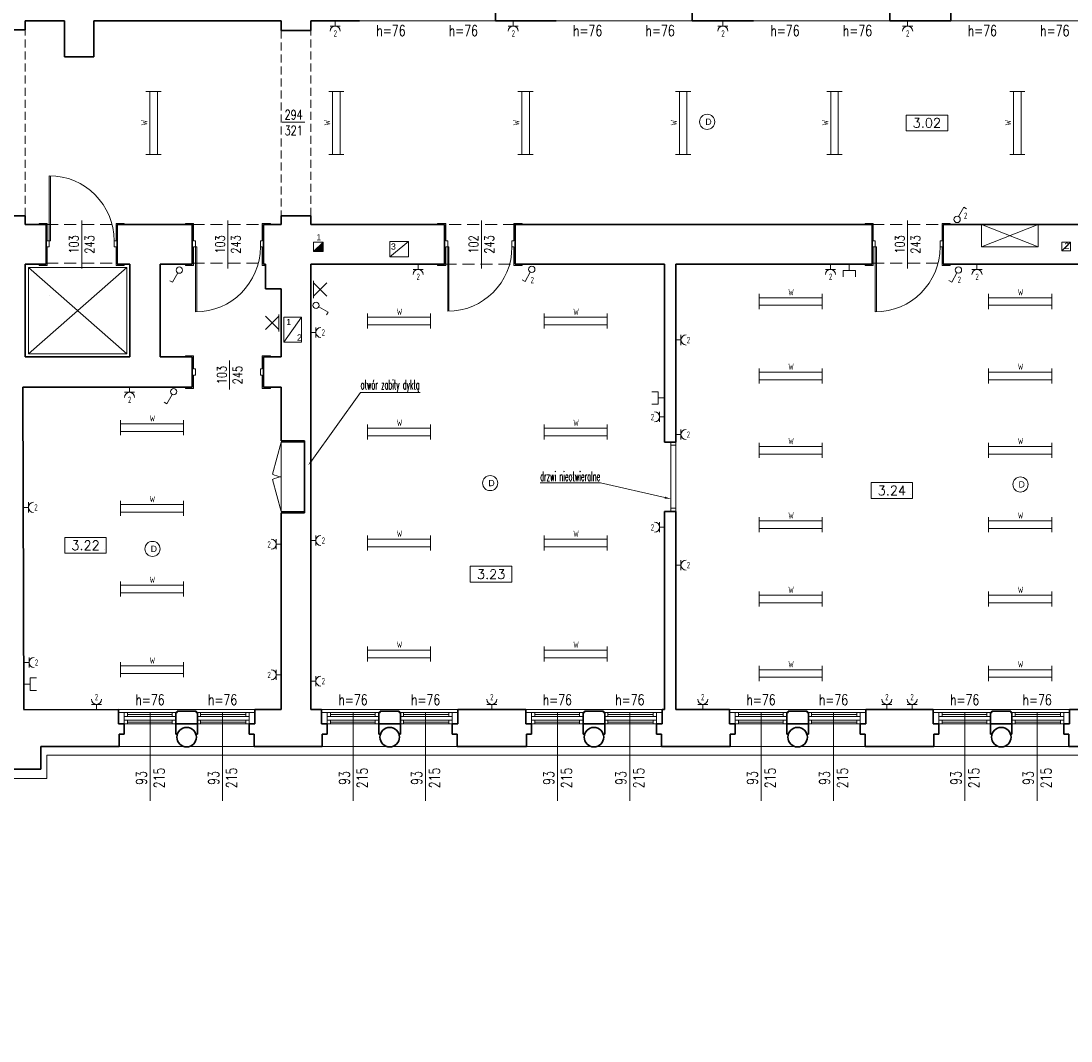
# Model space of a CAD drawing. Header units: millimetres. Extents: x 7052 to 69970, y -1719 to 15326.
# Tile 107 of 160: x 54237 to 55902, y -275 to 1343. Entities that reach past the tile are written whole.
import ezdxf
from ezdxf import colors
from ezdxf.entities.mleader import LeaderData, LeaderLine
from ezdxf.math import Vec2, Vec3

# ---------------------------------------------------------------- set-up
doc = ezdxf.new("R2010")
doc.units = ezdxf.units.MM
doc.linetypes.add('HIDDEN', pattern=[9.525, 6.35, -3.175])
for name, color, linetype, lineweight in [('m_cienka', 7, 'Continuous', 5), ('m_elektryka', 10, 'Continuous', 5), ('m_stolarka', 7, 'Continuous', 9), ('m_tekst', 7, 'Continuous', 13), ('m_wentylacja', 7, 'Continuous', 5), ('m_widok', 7, 'Continuous', 9), ('m_ściany', 7, 'Continuous', 30)]:
    doc.layers.add(name, color=color, linetype=linetype, lineweight=lineweight)
doc.styles.add('DIM', font='dim', dxfattribs={"width": 0.75})
doc.styles.add('ROMANS', font='Romans.shx', dxfattribs={"height": 0.2})
doc.styles.get("Standard").update_dxf_attribs({"font": 'arial.ttf'})
doc.styles.add('styl1', font='simplex.shx', dxfattribs={"width": 0.75})
doc.styles.add('WYM', font='simplex.shx', dxfattribs={"width": 0.5})

# ---------------------------------------------------------------- blocks, each defined once
blk = doc.blocks.new('świetlówka 2')
at = {"layer": 'm_elektryka', "color": 0, "ltscale": 0.4}
for p, q in [((-100, -6), (-100, 0)), ((0, -6), (0, 0)), ((-100, -6), (0, -6)), ((-100, -12), (-100, -6)), ((-100, -18), (-100, -12)), ((0, -12), (0, -6)), ((0, -18), (0, -12)), ((-100, -18), (0, -18)), ((-100, -24), (-100, -18)), ((0, -24), (0, -18))]:
    blk.add_line(p, q, dxfattribs=at)
blk = doc.blocks.new('oprawa ścienna')
at = {"layer": 'm_elektryka', "color": 0}
for p, q in [((10.6, 10.6), (-10.6, -10.6)), ((-10.6, 10.6), (10.6, -10.6))]:
    blk.add_line(p, q, dxfattribs=at)
at = {"layer": 'm_elektryka', "color": 0, "ltscale": 0.4}
blk.add_line((10.6, 13.6), (10.6, -13.6), dxfattribs=at)
blk = doc.blocks.new('właczn ik pojedynczy')
at = {"layer": 'm_elektryka', "color": 0}
for p in [(-12.4, 12.7), (0, 0)]:
    blk.add_line(p, (-14.8, 8.3), dxfattribs=at)
blk.add_circle((4.4, -2.4), 5, dxfattribs=at)
blk = doc.blocks.new('gniazdo z u')
at = {"layer": 'm_elektryka', "color": 0}
for p, q in [((-20, -10), (0, -10)), ((-10, -20), (-10, -10))]:
    blk.add_line(p, q, dxfattribs=at)
blk.add_arc((-10, 0), 10, 180, 0, dxfattribs=at)
blk = doc.blocks.new('g telekomunikacyjne')
at = {"layer": 'm_elektryka', "color": 0, "ltscale": 0.4}
for p, q in [((-10, 10), (-10, 0)), ((10, 0), (-10, 0)), ((10, 10), (10, 0))]:
    blk.add_line(p, q, dxfattribs=at)
at = {"layer": 'm_elektryka', "color": 0}
blk.add_line((0, -10), (0, 0), dxfattribs=at)

msp = doc.modelspace()

# ---------------------------------------------------------------- hatches: boundary and pattern name
at = {"layer": 'm_wentylacja', "ltscale": 2}
msp.add_hatch(color=0, dxfattribs=at).paths.add_polyline_path([(54715.8, 977.2), (54715.8, 992.2), (54700.8, 977.2)])

# ---------------------------------------------------------------- linework, layer by layer
at = {"layer": 'm_cienka', "color": 0, "linetype": 'HIDDEN', "ltscale": 2}
for p, q in [((54243.4, 1033.8), (54243.4, 1328.8)), ((54649.4, 1327.8), (54649.4, 1033.8)), ((54696.4, 1033.8), (54696.4, 1327.8))]:
    msp.add_line(p, q, dxfattribs=at)
at = {"layer": 'm_cienka', "color": 0}
for p, q in [((55640.4, 1193.6), (55640.4, 1168.6)), ((55706.4, 1193.6), (55640.4, 1193.6)), ((55706.4, 1168.6), (55706.4, 1193.6)), ((55640.4, 1168.6), (55706.4, 1168.6)), ((54248.4, 951.8), (54404.4, 951.8)), ((54248.4, 951.8), (54248.4, 814.8)), ((54248.4, 814.8), (54404.4, 951.8)), ((54248.4, 951.8), (54404.4, 814.8)), ((54404.4, 951.8), (54404.4, 814.8)), ((54248.4, 814.8), (54404.4, 814.8)), ((54635.6, 623.8), (54649.4, 674.8)), ((54649.4, 674.8), (54686.4, 674.8)), ((54649.4, 674.8), (54649.4, 564.8)), ((54686.4, 674.8), (54686.4, 564.8)), ((54635.6, 615.7), (54649.4, 564.8)), ((55584.8, 610.6), (55584.8, 585.6)), ((55650.8, 610.6), (55584.8, 610.6)), ((55650.8, 585.6), (55650.8, 610.6)), ((55584.8, 585.6), (55650.8, 585.6)), ((54649.4, 564.8), (54686.4, 564.8)), ((54306, 523.6), (54306, 498.6)), ((54372, 523.6), (54306, 523.6)), ((54372, 498.6), (54372, 523.6)), ((54306, 498.6), (54372, 498.6)), ((54949.3, 477.8), (54949.3, 452.8)), ((55015.3, 477.8), (54949.3, 477.8)), ((55015.3, 452.8), (55015.3, 477.8)), ((54949.3, 452.8), (55015.3, 452.8))]:
    msp.add_line(p, q, dxfattribs=at)
at = {"layer": 'm_cienka', "color": 0, "ltscale": 2}
for p, q in [((54687.1, 1182.2), (54651, 1182.2)), ((54332.9, 1026.4), (54332.9, 950.3)), ((54564.9, 1026.4), (54564.9, 950.3)), ((54966.9, 1026.4), (54966.9, 950.3)), ((55642.9, 1026.4), (55642.9, 950.3)), ((54567.6, 804.1), (54567.6, 758))]:
    msp.add_line(p, q, dxfattribs=at)
at = {"layer": 'm_cienka', "color": 0, "linetype": 'HIDDEN', "ltscale": 3}
for p, q in [((54276.4, 1019.8), (54389.4, 1019.8)), ((54508.4, 1019.8), (54621.4, 1019.8)), ((55020.4, 1019.8), (54908.4, 1019.8)), ((55586.4, 1019.8), (55699.4, 1019.8)), ((54276.4, 958.8), (54389.4, 958.8)), ((54508.4, 958.8), (54621.4, 958.8)), ((54908.4, 956.8), (55020.4, 956.8)), ((55586.4, 958.8), (55699.4, 958.8))]:
    msp.add_line(p, q, dxfattribs=at)
at = {"layer": 'm_cienka', "color": 0, "ltscale": 3}
for p, q in [((54441.4, 245.8), (54441.4, 105.8)), ((54556.4, 245.8), (54556.4, 105.8)), ((54763.4, 245.8), (54763.4, 105.8)), ((54878.4, 245.8), (54878.4, 105.8)), ((55087.4, 245.8), (55087.4, 105.8)), ((55202.4, 245.8), (55202.4, 105.8)), ((55410.4, 245.8), (55410.4, 105.8)), ((55525.4, 245.8), (55525.4, 105.8)), ((55733.4, 245.8), (55733.4, 105.8)), ((55848.4, 245.8), (55848.4, 105.8))]:
    msp.add_line(p, q, dxfattribs=at)
at = {"layer": 'm_cienka', "color": 0, "ltscale": 2}
msp.add_lwpolyline([(53780.4, 141.4), (54277.4, 141.4), (54277.4, 178.4), (55971.4, 178.4), (55971.4, -275.1), (57099.4, -275.1), (57099.4, 916.9), (57206.4, 916.9), (57206.4, 1440.9), (57099.4, 1440.9), (57099.4, 2637.9), (55972.4, 2637.9), (55972.4, 1424.3), (54718.4, 1424.3), (54718.4, 2417.9), (53411.3, 2417.9)], dxfattribs=at)
for centre, start, end in [((54652.7, 656), 242.051, 264.8838), ((54652.7, 583.5), 95.1162, 117.949)]:
    msp.add_arc(centre, 36.4, start, end, dxfattribs=at)
at = {"layer": 'm_elektryka', "color": 0, "ltscale": 3}
for p, q in [((55759.9, 984.8), (55759.9, 1019.8)), ((55759.9, 1019.8), (55849.9, 984.8)), ((55759.9, 984.8), (55849.9, 1019.8)), ((55849.9, 1019.8), (55849.9, 984.8)), ((55849.9, 984.8), (55759.9, 984.8))]:
    msp.add_line(p, q, dxfattribs=at)
at = {"layer": 'm_elektryka', "color": 0}
for centre in [(55324.9, 1182.8), (54980.8, 609.8), (55821.8, 607.6), (54445.2, 505.4)]:
    msp.add_circle(centre, 12, dxfattribs=at)
at = {"layer": 'm_stolarka', "color": 0, "ltscale": 2}
for p, q in [((54281.4, 994.3), (54281.4, 1097.3)), ((54283.4, 994.3), (54283.4, 1097.3)), ((54278.4, 1021.8), (54265.4, 1021.8)), ((54265.4, 1021.8), (54265.4, 1019.8)), ((54278.4, 1021.8), (54278.4, 1019.8)), ((54278.4, 1021.8), (54278.4, 994.3)), ((54387.4, 1021.8), (54400.4, 1021.8)), ((54387.4, 1021.8), (54387.4, 1019.8)), ((54387.4, 1021.8), (54387.4, 994.3)), ((54400.4, 1021.8), (54400.4, 1019.8)), ((54510.4, 1021.8), (54497.4, 1021.8)), ((54497.4, 1021.8), (54497.4, 1019.8)), ((54510.4, 1021.8), (54510.4, 1019.8)), ((54510.4, 1021.8), (54510.4, 994.3)), ((54619.4, 1021.8), (54632.4, 1021.8)), ((54619.4, 1021.8), (54619.4, 1019.8)), ((54619.4, 1021.8), (54619.4, 994.3)), ((54632.4, 1021.8), (54632.4, 1019.8)), ((54910.4, 1021.8), (54897.4, 1021.8)), ((54897.4, 1021.8), (54897.4, 1019.8)), ((54910.4, 1021.8), (54910.4, 1019.8)), ((54910.4, 1021.8), (54910.4, 994.3)), ((55018.4, 1021.8), (55031.4, 1021.8)), ((55018.4, 1021.8), (55018.4, 1019.8)), ((55018.4, 1021.8), (55018.4, 994.3)), ((55031.4, 1021.8), (55031.4, 1019.8)), ((55588.4, 1021.8), (55575.4, 1021.8)), ((55575.4, 1021.8), (55575.4, 1019.8)), ((55588.4, 1021.8), (55588.4, 1019.8)), ((55588.4, 1021.8), (55588.4, 994.3)), ((55697.4, 1021.8), (55710.4, 1021.8)), ((55697.4, 1021.8), (55697.4, 1019.8)), ((55697.4, 1021.8), (55697.4, 994.3)), ((55710.4, 1021.8), (55710.4, 1019.8)), ((54278.4, 994.3), (54281.4, 994.3)), ((54281.4, 984.3), (54278.4, 984.3)), ((54278.4, 984.3), (54278.4, 954.8)), ((54281.4, 994.3), (54281.4, 984.3)), ((54283.4, 994.3), (54281.4, 994.3)), ((54387.4, 994.3), (54384.4, 994.3)), ((54384.4, 994.3), (54384.4, 984.3)), ((54384.4, 984.3), (54387.4, 984.3)), ((54384.4, 984.3), (54384.4, 984.3)), ((54387.4, 984.3), (54387.4, 954.8)), ((54510.4, 994.3), (54513.4, 994.3)), ((54513.4, 984.3), (54510.4, 984.3)), ((54510.4, 984.3), (54510.4, 954.8)), ((54513.4, 994.3), (54513.4, 984.3)), ((54513.4, 984.3), (54513.4, 881.3)), ((54515.4, 984.3), (54513.4, 984.3)), ((54515.4, 984.3), (54515.4, 881.3)), ((54619.4, 994.3), (54616.4, 994.3)), ((54616.4, 994.3), (54616.4, 984.3)), ((54616.4, 984.3), (54619.4, 984.3)), ((54616.4, 984.3), (54616.4, 984.3)), ((54619.4, 984.3), (54619.4, 954.8)), ((54910.4, 994.3), (54913.4, 994.3)), ((54913.4, 984.3), (54910.4, 984.3)), ((54910.4, 984.3), (54910.4, 954.8)), ((54913.4, 994.3), (54913.4, 984.3)), ((54915.4, 984.3), (54913.4, 984.3)), ((55018.4, 994.3), (55015.4, 994.3)), ((55015.4, 994.3), (55015.4, 984.3)), ((55015.4, 984.3), (55018.4, 984.3)), ((55015.4, 984.3), (55015.4, 984.3)), ((55018.4, 984.3), (55018.4, 954.8)), ((55588.4, 994.3), (55591.4, 994.3)), ((55591.4, 984.3), (55588.4, 984.3)), ((55588.4, 984.3), (55588.4, 954.8)), ((55591.4, 994.3), (55591.4, 984.3)), ((55591.4, 984.3), (55591.4, 881.3)), ((55593.4, 984.3), (55591.4, 984.3)), ((55593.4, 984.3), (55593.4, 881.3)), ((55697.4, 994.3), (55694.4, 994.3)), ((55694.4, 994.3), (55694.4, 984.3)), ((55694.4, 984.3), (55697.4, 984.3)), ((55694.4, 984.3), (55694.4, 984.3)), ((55697.4, 984.3), (55697.4, 954.8)), ((54265.4, 954.8), (54265.4, 956.8)), ((54278.4, 954.8), (54265.4, 954.8)), ((54387.4, 954.8), (54400.4, 954.8)), ((54400.4, 954.8), (54400.4, 956.8)), ((54497.4, 954.8), (54497.4, 956.8)), ((54510.4, 954.8), (54497.4, 954.8)), ((54619.4, 954.8), (54624.4, 954.8)), ((54897.4, 954.8), (54897.4, 956.8)), ((54910.4, 954.8), (54897.4, 954.8)), ((55018.4, 954.8), (55031.4, 954.8)), ((55031.4, 954.8), (55031.4, 956.8)), ((55575.4, 954.8), (55575.4, 956.8)), ((55588.4, 954.8), (55575.4, 954.8)), ((55697.4, 954.8), (55710.4, 954.8)), ((55710.4, 954.8), (55710.4, 956.8)), ((54281.4, 906.8), (54281.4, 906.8)), ((54513.4, 906.8), (54513.4, 906.8)), ((55591.4, 906.8), (55591.4, 906.8)), ((54510.4, 811.8), (54497.4, 811.8)), ((54497.4, 811.8), (54497.4, 809.8)), ((54510.4, 811.8), (54510.4, 809.8)), ((54510.4, 811.8), (54510.4, 790.8)), ((54619.4, 811.8), (54632.4, 811.8)), ((54619.4, 811.8), (54619.4, 809.8)), ((54619.4, 811.8), (54619.4, 790.8)), ((54632.4, 811.8), (54632.4, 809.8)), ((54510.4, 790.8), (54513.4, 790.8)), ((54513.4, 790.8), (54513.4, 780.8)), ((54619.4, 790.8), (54616.4, 790.8)), ((54616.4, 790.8), (54616.4, 780.8)), ((54513.4, 780.8), (54510.4, 780.8)), ((54510.4, 780.8), (54510.4, 759.8)), ((54616.4, 780.8), (54619.4, 780.8)), ((54616.4, 780.8), (54616.4, 780.8)), ((54619.4, 780.8), (54619.4, 759.8)), ((54497.4, 759.8), (54497.4, 761.8)), ((54510.4, 759.8), (54497.4, 759.8)), ((54619.4, 759.8), (54632.4, 759.8)), ((54632.4, 759.8), (54632.4, 761.8))]:
    msp.add_line(p, q, dxfattribs=at)
at = {"layer": 'm_stolarka', "color": 0}
for p, q in [((54913.4, 984.3), (54913.4, 882.3)), ((54915.4, 984.3), (54915.4, 882.3)), ((55015.4, 984.3), (55015.4, 984.3)), ((54913.4, 882.3), (54913.4, 882.3)), ((55647.6, 591.3), (55647.6, 591.3)), ((54368.8, 504.3), (54368.8, 504.3)), ((55012.1, 458.5), (55012.1, 458.5)), ((54482.4, 245.8), (54400.4, 245.8)), ((54482.4, 239.8), (54400.4, 239.8)), ((54482.4, 233.8), (54400.4, 233.8)), ((54405.4, 239.8), (54405.4, 245.8)), ((54476.5, 242.8), (54405.4, 242.8)), ((54405.4, 233.8), (54405.4, 227.8)), ((54476.5, 239.8), (54476.5, 245.8)), ((54476.5, 233.8), (54476.5, 227.8)), ((54598.4, 245.8), (54516.4, 245.8)), ((54598.4, 239.8), (54516.4, 239.8)), ((54598.4, 233.8), (54516.4, 233.8)), ((54521.4, 239.8), (54521.4, 245.8)), ((54593.4, 242.8), (54521.4, 242.8)), ((54521.4, 233.8), (54521.4, 227.8)), ((54593.4, 239.8), (54593.4, 245.8)), ((54593.4, 233.8), (54593.4, 227.8)), ((54804.4, 245.8), (54722.4, 245.8)), ((54804.4, 239.8), (54722.4, 239.8)), ((54804.4, 233.8), (54722.4, 233.8)), ((54727.4, 239.8), (54727.4, 245.8)), ((54798.5, 242.8), (54727.4, 242.8)), ((54727.4, 233.8), (54727.4, 227.8)), ((54798.5, 239.8), (54798.5, 245.8)), ((54798.5, 233.8), (54798.5, 227.8)), ((54920.4, 245.8), (54838.4, 245.8)), ((54920.4, 239.8), (54838.4, 239.8)), ((54920.4, 233.8), (54838.4, 233.8)), ((54843.4, 239.8), (54843.4, 245.8)), ((54915.4, 242.8), (54843.4, 242.8)), ((54843.4, 233.8), (54843.4, 227.8)), ((54915.4, 239.8), (54915.4, 245.8)), ((54915.4, 233.8), (54915.4, 227.8)), ((55128.4, 245.8), (55046.4, 245.8)), ((55128.4, 239.8), (55046.4, 239.8)), ((55128.4, 233.8), (55046.4, 233.8)), ((55051.4, 239.8), (55051.4, 245.8)), ((55122.5, 242.8), (55051.4, 242.8)), ((55051.4, 233.8), (55051.4, 227.8)), ((55122.5, 239.8), (55122.5, 245.8)), ((55122.5, 233.8), (55122.5, 227.8)), ((55244.4, 245.8), (55162.4, 245.8)), ((55244.4, 239.8), (55162.4, 239.8)), ((55244.4, 233.8), (55162.4, 233.8)), ((55167.4, 239.8), (55167.4, 245.8)), ((55239.4, 242.8), (55167.4, 242.8)), ((55167.4, 233.8), (55167.4, 227.8)), ((55239.4, 239.8), (55239.4, 245.8)), ((55239.4, 233.8), (55239.4, 227.8)), ((55451.4, 245.8), (55369.4, 245.8)), ((55451.4, 239.8), (55369.4, 239.8)), ((55451.4, 233.8), (55369.4, 233.8)), ((55374.4, 239.8), (55374.4, 245.8)), ((55445.5, 242.8), (55374.4, 242.8)), ((55374.4, 233.8), (55374.4, 227.8)), ((55445.5, 239.8), (55445.5, 245.8)), ((55445.5, 233.8), (55445.5, 227.8)), ((55567.4, 245.8), (55485.4, 245.8)), ((55567.4, 239.8), (55485.4, 239.8)), ((55567.4, 233.8), (55485.4, 233.8)), ((55490.4, 239.8), (55490.4, 245.8)), ((55562.4, 242.8), (55490.4, 242.8)), ((55490.4, 233.8), (55490.4, 227.8)), ((55562.4, 239.8), (55562.4, 245.8)), ((55562.4, 233.8), (55562.4, 227.8)), ((55774.4, 245.8), (55692.4, 245.8)), ((55774.4, 239.8), (55692.4, 239.8)), ((55774.4, 233.8), (55692.4, 233.8)), ((55697.4, 239.8), (55697.4, 245.8)), ((55768.5, 242.8), (55697.4, 242.8)), ((55697.4, 233.8), (55697.4, 227.8)), ((55768.5, 239.8), (55768.5, 245.8)), ((55768.5, 233.8), (55768.5, 227.8)), ((55890.4, 245.8), (55808.4, 245.8)), ((55890.4, 239.8), (55808.4, 239.8)), ((55890.4, 233.8), (55808.4, 233.8)), ((55813.4, 239.8), (55813.4, 245.8)), ((55885.4, 242.8), (55813.4, 242.8)), ((55813.4, 233.8), (55813.4, 227.8)), ((55885.4, 239.8), (55885.4, 245.8)), ((55885.4, 233.8), (55885.4, 227.8)), ((54482.4, 227.8), (54400.4, 227.8)), ((54405.4, 230.8), (54476.5, 230.8)), ((54598.4, 227.8), (54516.4, 227.8)), ((54521.4, 230.8), (54593.4, 230.8)), ((54804.4, 227.8), (54722.4, 227.8)), ((54727.4, 230.8), (54798.5, 230.8)), ((54920.4, 227.8), (54838.4, 227.8)), ((54843.4, 230.8), (54915.4, 230.8)), ((55128.4, 227.8), (55046.4, 227.8)), ((55051.4, 230.8), (55122.5, 230.8)), ((55244.4, 227.8), (55162.4, 227.8)), ((55167.4, 230.8), (55239.4, 230.8)), ((55451.4, 227.8), (55369.4, 227.8)), ((55374.4, 230.8), (55445.5, 230.8)), ((55567.4, 227.8), (55485.4, 227.8)), ((55490.4, 230.8), (55562.4, 230.8)), ((55774.4, 227.8), (55692.4, 227.8)), ((55697.4, 230.8), (55768.5, 230.8)), ((55890.4, 227.8), (55808.4, 227.8)), ((55813.4, 230.8), (55885.4, 230.8))]:
    msp.add_line(p, q, dxfattribs=at)
at = {"layer": 'm_stolarka', "color": 0, "ltscale": 3}
for p, q in [((55267.4, 669.8), (55267.4, 674.8)), ((55275.4, 669.8), (55267.4, 669.8)), ((55267.4, 569.8), (55267.4, 669.8)), ((55275.4, 674.8), (55275.4, 669.8)), ((55275.4, 669.8), (55275.4, 569.8)), ((55275.4, 569.8), (55267.4, 569.8)), ((55267.4, 569.8), (55267.4, 564.8)), ((55275.4, 564.8), (55275.4, 569.8))]:
    msp.add_line(p, q, dxfattribs=at)
at = {"layer": 'm_stolarka', "color": 0}
for points in [[(54391.4, 245.8), (54400.4, 245.8), (54400.4, 227.8), (54391.4, 227.8)], [(54607.4, 245.8), (54598.4, 245.8), (54598.4, 227.8), (54607.4, 227.8)], [(54713.4, 245.8), (54722.4, 245.8), (54722.4, 227.8), (54713.4, 227.8)], [(54929.4, 245.8), (54920.4, 245.8), (54920.4, 227.8), (54929.4, 227.8)], [(55037.4, 245.8), (55046.4, 245.8), (55046.4, 227.8), (55037.4, 227.8)], [(55253.4, 245.8), (55244.4, 245.8), (55244.4, 227.8), (55253.4, 227.8)], [(55360.4, 245.8), (55369.4, 245.8), (55369.4, 227.8), (55360.4, 227.8)], [(55576.4, 245.8), (55567.4, 245.8), (55567.4, 227.8), (55576.4, 227.8)], [(55683.4, 245.8), (55692.4, 245.8), (55692.4, 227.8), (55683.4, 227.8)], [(55899.4, 245.8), (55890.4, 245.8), (55890.4, 227.8), (55899.4, 227.8)]]:
    msp.add_lwpolyline(points, close=True, dxfattribs=at)
at = {"layer": 'm_stolarka', "color": 0, "ltscale": 2}
for centre, start, end in [((54281.4, 994.3), 0, 90), ((54513.4, 984.3), 270, 0), ((55591.4, 984.3), 270, 0)]:
    msp.add_arc(centre, 103, start, end, dxfattribs=at)
at = {"layer": 'm_stolarka', "color": 0}
msp.add_arc((54913.4, 984.3), 102, 270, 0, dxfattribs=at)
at = {"layer": 'm_wentylacja', "color": 0, "ltscale": 2}
for p, q in [((54715.8, 992.2), (54700.8, 977.2)), ((55901.4, 992.2), (55887.4, 992.2)), ((55887.4, 992.2), (55887.4, 978.2)), ((55887.4, 978.2), (55901.4, 992.2)), ((55901.4, 978.2), (55901.4, 992.2)), ((55887.4, 978.2), (55901.4, 978.2)), ((54681.4, 873.2), (54653.4, 833.2))]:
    msp.add_line(p, q, dxfattribs=at)
at = {"layer": 'm_wentylacja', "color": 0}
for p, q in [((54821.4, 968.8), (54821.4, 992.8)), ((54851.4, 992.8), (54821.4, 992.8)), ((54821.4, 968.8), (54851.4, 992.8)), ((54851.4, 968.8), (54851.4, 992.8)), ((54821.4, 968.8), (54851.4, 968.8))]:
    msp.add_line(p, q, dxfattribs=at)
at = {"layer": 'm_wentylacja', "color": 0, "ltscale": 2}
for points in [[(54700.8, 992.2), (54700.8, 977.2), (54715.8, 977.2), (54715.8, 992.2)], [(54653.4, 833.2), (54681.4, 833.2), (54681.4, 873.2), (54653.4, 873.2)]]:
    msp.add_lwpolyline(points, close=True, dxfattribs=at)
at = {"layer": 'm_widok', "color": 0}
for p, q in [((54773.4, 1342.8), (54989.4, 1342.8)), ((55085.4, 1342.8), (55301.4, 1342.8)), ((55398.4, 1342.8), (55614.4, 1342.8)), ((55711.4, 1342.8), (55927.4, 1342.8)), ((54391.4, 250.8), (54607.4, 250.8)), ((54713.4, 250.8), (54929.4, 250.8)), ((55037.4, 250.8), (55253.4, 250.8)), ((55360.4, 250.8), (55576.4, 250.8)), ((55683.4, 250.8), (55899.4, 250.8)), ((54495.5, 191.8), (54392.4, 191.8)), ((54606.4, 191.8), (54503.3, 191.8)), ((54817.5, 191.8), (54714.4, 191.8)), ((54928.4, 191.8), (54825.3, 191.8)), ((55141.5, 191.8), (55038.4, 191.8)), ((55252.4, 191.8), (55149.3, 191.8)), ((55464.5, 191.8), (55361.4, 191.8)), ((55575.4, 191.8), (55472.3, 191.8)), ((55787.5, 191.8), (55684.4, 191.8)), ((55898.4, 191.8), (55795.3, 191.8))]:
    msp.add_line(p, q, dxfattribs=at)
at = {"layer": 'm_ściany', "color": 0}
for p, q in [((54989.4, 1365.8), (54989.4, 1342.8)), ((55301.4, 1365.8), (55301.4, 1342.8)), ((55614.4, 1365.8), (55614.4, 1342.8)), ((55711.4, 1365.8), (55711.4, 1342.8)), ((54243.4, 1328.8), (54243.4, 1342.8)), ((54243.4, 1342.8), (54305.4, 1342.8)), ((54305.4, 1342.8), (54305.4, 1285.8)), ((54352.4, 1342.8), (54649.4, 1342.8)), ((54352.4, 1285.8), (54352.4, 1342.8)), ((54649.4, 1342.8), (54649.4, 1327.8)), ((54696.4, 1327.8), (54696.4, 1342.8)), ((54696.4, 1342.8), (54773.4, 1342.8)), ((54195.4, 1328.8), (54243.4, 1328.8)), ((54649.4, 1327.8), (54696.4, 1327.8)), ((54305.4, 1285.8), (54352.4, 1285.8)), ((54195.4, 1033.8), (54243.4, 1033.8)), ((54243.4, 1033.8), (54243.4, 1019.8)), ((54649.4, 1019.8), (54649.4, 1033.8)), ((54649.4, 1033.8), (54696.4, 1033.8)), ((54696.4, 1033.8), (54696.4, 1019.8)), ((54243.4, 1019.8), (54276.4, 1019.8)), ((54276.4, 1019.8), (54276.4, 956.8)), ((54389.4, 1019.8), (54389.4, 956.8)), ((54389.4, 1019.8), (54508.4, 1019.8)), ((54508.4, 1019.8), (54508.4, 956.8)), ((54621.4, 1019.8), (54649.4, 1019.8)), ((54621.4, 956.8), (54621.4, 1019.8)), ((54696.4, 1019.8), (54908.4, 1019.8)), ((54908.4, 1019.8), (54908.4, 956.8)), ((55020.4, 1019.8), (55020.4, 956.8)), ((55020.4, 1019.8), (55586.4, 1019.8)), ((55586.4, 1019.8), (55586.4, 956.8)), ((55699.4, 1019.8), (55699.4, 956.8)), ((55699.4, 1019.8), (56000.3, 1019.8)), ((54243.4, 956.8), (54276.4, 956.8)), ((54243.4, 956.8), (54243.4, 809.8)), ((54389.4, 956.8), (54409.4, 956.8)), ((54409.4, 956.8), (54409.4, 809.8)), ((54457.4, 956.8), (54508.4, 956.8)), ((54457.4, 956.8), (54457.4, 809.8)), ((54621.4, 956.8), (54624.4, 956.8)), ((54696.4, 956.8), (54851.4, 956.8)), ((54696.4, 956.8), (54696.4, 676.8)), ((54851.4, 956.8), (54908.4, 956.8)), ((55020.4, 956.8), (55257.4, 956.8)), ((55257.4, 956.8), (55257.4, 674.8)), ((55275.4, 674.8), (55275.4, 956.8)), ((55275.4, 956.8), (55586.4, 956.8)), ((55699.4, 956.8), (55936.4, 956.8)), ((54649.4, 917.8), (54649.4, 809.8)), ((54243.4, 809.8), (54409.4, 809.8)), ((54457.4, 809.8), (54508.4, 809.8)), ((54508.4, 809.8), (54508.4, 761.8)), ((54621.4, 761.8), (54621.4, 809.8)), ((54621.4, 809.8), (54649.4, 809.8)), ((54239.4, 761.8), (54508.4, 761.8)), ((54239.4, 761.8), (54241.4, 250.8)), ((54621.4, 761.8), (54649.4, 761.8)), ((54649.4, 761.8), (54649.4, 676.8)), ((54649.4, 676.8), (54686.4, 676.8)), ((54696.4, 676.8), (54696.4, 250.8)), ((54649.4, 562.8), (54686.4, 562.8)), ((54649.4, 562.8), (54649.4, 250.8)), ((55257.4, 564.8), (55257.4, 250.8)), ((55275.4, 250.8), (55275.4, 564.8)), ((54241.4, 250.2), (54391.4, 250.8)), ((54391.4, 227.8), (54391.4, 250.8)), ((54607.4, 250.8), (54649.4, 250.8)), ((54607.4, 227.8), (54607.4, 250.8)), ((54696.4, 250.8), (54713.4, 250.8)), ((54713.4, 227.8), (54713.4, 250.8)), ((54929.4, 227.8), (54929.4, 250.8)), ((55037.4, 227.8), (55037.4, 250.8)), ((55253.4, 227.8), (55253.4, 250.8)), ((55275.4, 250.8), (55360.4, 250.8)), ((55360.4, 227.8), (55360.4, 250.8)), ((55576.4, 227.8), (55576.4, 250.8)), ((55683.4, 227.8), (55683.4, 250.8)), ((55899.4, 250.8), (56003.4, 250.8)), ((55899.4, 227.8), (55899.4, 250.8)), ((54400.4, 227.8), (54391.4, 227.8)), ((54400.4, 211.8), (54400.4, 227.8)), ((54482.4, 227.8), (54482.4, 211.8)), ((54516.4, 227.8), (54482.4, 227.8)), ((54516.4, 211.8), (54516.4, 227.8)), ((54598.4, 211.8), (54598.4, 227.8)), ((54598.4, 227.8), (54607.4, 227.8)), ((54722.4, 227.8), (54713.4, 227.8)), ((54722.4, 211.8), (54722.4, 227.8)), ((54804.4, 227.8), (54804.4, 211.8)), ((54838.4, 227.8), (54804.4, 227.8)), ((54838.4, 211.8), (54838.4, 227.8)), ((54920.4, 211.8), (54920.4, 227.8)), ((54920.4, 227.8), (54929.4, 227.8)), ((55046.4, 227.8), (55037.4, 227.8)), ((55046.4, 211.8), (55046.4, 227.8)), ((55128.4, 227.8), (55128.4, 211.8)), ((55162.4, 227.8), (55128.4, 227.8)), ((55162.4, 211.8), (55162.4, 227.8)), ((55244.4, 211.8), (55244.4, 227.8)), ((55244.4, 227.8), (55253.4, 227.8)), ((55369.4, 227.8), (55360.4, 227.8)), ((55369.4, 211.8), (55369.4, 227.8)), ((55451.4, 227.8), (55451.4, 211.8)), ((55485.4, 227.8), (55451.4, 227.8)), ((55485.4, 211.8), (55485.4, 227.8)), ((55567.4, 211.8), (55567.4, 227.8)), ((55567.4, 227.8), (55576.4, 227.8)), ((55692.4, 227.8), (55683.4, 227.8)), ((55692.4, 211.8), (55692.4, 227.8)), ((55774.4, 227.8), (55774.4, 211.8)), ((55808.4, 227.8), (55774.4, 227.8)), ((55808.4, 211.8), (55808.4, 227.8)), ((55890.4, 211.8), (55890.4, 227.8)), ((55890.4, 227.8), (55899.4, 227.8)), ((54392.4, 191.8), (54392.4, 211.8)), ((54392.4, 211.8), (54400.4, 211.8)), ((54482.4, 211.8), (54484.8, 211.8)), ((54514.1, 211.8), (54516.4, 211.8)), ((54606.4, 211.8), (54598.4, 211.8)), ((54606.4, 191.8), (54606.4, 211.8)), ((54714.4, 191.8), (54714.4, 211.8)), ((54714.4, 211.8), (54722.4, 211.8)), ((54804.4, 211.8), (54806.8, 211.8)), ((54836.1, 211.8), (54838.4, 211.8)), ((54928.4, 211.8), (54920.4, 211.8)), ((54928.4, 191.8), (54928.4, 211.8)), ((55038.4, 191.8), (55038.4, 211.8)), ((55038.4, 211.8), (55046.4, 211.8)), ((55128.4, 211.8), (55130.8, 211.8)), ((55160.1, 211.8), (55162.4, 211.8)), ((55252.4, 211.8), (55244.4, 211.8)), ((55252.4, 191.8), (55252.4, 211.8)), ((55361.4, 191.8), (55361.4, 211.8)), ((55361.4, 211.8), (55369.4, 211.8)), ((55451.4, 211.8), (55453.8, 211.8)), ((55483.1, 211.8), (55485.4, 211.8)), ((55575.4, 211.8), (55567.4, 211.8)), ((55575.4, 191.8), (55575.4, 211.8)), ((55684.4, 191.8), (55684.4, 211.8)), ((55684.4, 211.8), (55692.4, 211.8)), ((55774.4, 211.8), (55776.8, 211.8)), ((55806.1, 211.8), (55808.4, 211.8)), ((55898.4, 211.8), (55890.4, 211.8)), ((55898.4, 191.8), (55898.4, 211.8)), ((54267.9, 155.9), (54267.9, 191.8)), ((54392.4, 191.8), (54267.9, 191.8)), ((54389.4, 191.8), (54389.4, 191.8)), ((54606.4, 191.8), (54714.4, 191.8)), ((54606.4, 191.8), (54606.4, 191.8)), ((54711.4, 191.8), (54711.4, 191.8)), ((54928.4, 191.8), (54928.4, 191.8)), ((55035.4, 191.8), (55035.4, 191.8)), ((55361.4, 191.8), (55252.4, 191.8)), ((55252.4, 191.8), (55252.4, 191.8)), ((55358.4, 191.8), (55358.4, 191.8)), ((55575.4, 191.8), (55575.4, 191.8)), ((55681.4, 191.8), (55681.4, 191.8)), ((55898.4, 191.8), (55988.4, 191.8)), ((55898.4, 191.8), (55898.4, 191.8)), ((54192.4, 155.9), (54267.9, 155.9))]:
    msp.add_line(p, q, dxfattribs=at)
at = {"layer": 'm_ściany', "color": 0, "ltscale": 3}
for p, q in [((54989.4, 1342.8), (55085.4, 1342.8)), ((55301.4, 1342.8), (55398.4, 1342.8)), ((55711.4, 1342.8), (55614.4, 1342.8)), ((54624.4, 917.8), (54624.4, 956.8)), ((54649.4, 917.8), (54624.4, 917.8)), ((54686.4, 676.8), (54686.4, 562.8)), ((55257.4, 674.8), (55275.4, 674.8)), ((55257.4, 564.8), (55275.4, 564.8)), ((54929.4, 250.8), (55037.4, 250.8)), ((55253.4, 250.8), (55257.4, 250.8)), ((55576.4, 250.8), (55683.4, 250.8)), ((54484.4, 245.8), (54482.4, 245.8)), ((54482.4, 245.8), (54482.4, 227.8)), ((54484.4, 247.8), (54484.4, 245.8)), ((54484.4, 247.8), (54514.4, 247.8)), ((54514.4, 247.8), (54514.4, 245.8)), ((54514.4, 245.8), (54516.4, 245.8)), ((54516.4, 245.8), (54516.4, 227.8)), ((54806.4, 245.8), (54804.4, 245.8)), ((54804.4, 245.8), (54804.4, 227.8)), ((54806.4, 247.8), (54806.4, 245.8)), ((54806.4, 247.8), (54836.4, 247.8)), ((54836.4, 247.8), (54836.4, 245.8)), ((54836.4, 245.8), (54838.4, 245.8)), ((54838.4, 245.8), (54838.4, 227.8)), ((55130.4, 245.8), (55128.4, 245.8)), ((55128.4, 245.8), (55128.4, 227.8)), ((55130.4, 247.8), (55130.4, 245.8)), ((55130.4, 247.8), (55160.4, 247.8)), ((55160.4, 247.8), (55160.4, 245.8)), ((55160.4, 245.8), (55162.4, 245.8)), ((55162.4, 245.8), (55162.4, 227.8)), ((55453.4, 245.8), (55451.4, 245.8)), ((55451.4, 245.8), (55451.4, 227.8)), ((55453.4, 247.8), (55453.4, 245.8)), ((55453.4, 247.8), (55483.4, 247.8)), ((55483.4, 247.8), (55483.4, 245.8)), ((55483.4, 245.8), (55485.4, 245.8)), ((55485.4, 245.8), (55485.4, 227.8)), ((55776.4, 245.8), (55774.4, 245.8)), ((55774.4, 245.8), (55774.4, 227.8)), ((55776.4, 247.8), (55776.4, 245.8)), ((55776.4, 247.8), (55806.4, 247.8)), ((55806.4, 247.8), (55806.4, 245.8)), ((55806.4, 245.8), (55808.4, 245.8)), ((55808.4, 245.8), (55808.4, 227.8)), ((54928.4, 191.8), (55038.4, 191.8)), ((55575.4, 191.8), (55684.4, 191.8))]:
    msp.add_line(p, q, dxfattribs=at)
at = {"layer": 'm_ściany', "color": 0}
for centre in [(54499.4, 206.8), (54821.4, 206.8), (55145.4, 206.8), (55468.4, 206.8), (55791.4, 206.8)]:
    msp.add_circle(centre, 15.5, dxfattribs=at)

# ---------------------------------------------------------------- block references
at = {"layer": 'm_elektryka', "color": 0, "yscale": 0.8, "zscale": 0.8}
for p, xscale, rotation in [((54742.9, 1326.8), -0.8, 180), ((55025.4, 1326.8), -0.8, 180), ((55357.9, 1326.8), -0.8, 180), ((55650.9, 1326.8), -0.8, 180), ((54874.4, 940.8), -0.8, 180), ((55528.4, 940.8), -0.8, 180), ((55760.9, 940.8), -0.8, 180), ((54712.4, 840.8), 0.8, 270), ((55291.4, 828.8), 0.8, 270), ((54416.9, 745.8), -0.8, 180), ((55241.4, 722.8), 0.8, 90), ((55291.4, 678.8), 0.8, 270), ((54256.4, 563.3), 0.8, 270), ((55241.4, 547.8), 0.8, 90), ((54633.4, 520.8), 0.8, 90), ((54712.4, 510.8), 0.8, 270), ((55291.4, 471.8), 0.8, 270), ((54257.4, 317.2), 0.8, 270), ((54633.4, 313.8), 0.8, 90), ((54712.4, 287.8), 0.8, 270)]:
    msp.add_blockref('gniazdo z u', p, dxfattribs=dict(at, xscale=xscale, rotation=rotation))
at = {"layer": 'm_elektryka', "color": 0}
for name, p, rotation in [('świetlówka 2', (54434.9, 1230.8), 90), ('świetlówka 2', (54724.9, 1230.8), 90), ('świetlówka 2', (55024.9, 1230.8), 90), ('świetlówka 2', (55274.9, 1230.8), 90), ('świetlówka 2', (55514.9, 1230.8), 90), ('świetlówka 2', (55804.9, 1230.8), 90), ('właczn ik pojedynczy', (55723.8, 1032.4), 270), ('właczn ik pojedynczy', (54485.5, 943.2), 90), ('właczn ik pojedynczy', (55044.4, 944.4), 90), ('g telekomunikacyjne', (55550.4, 946.8), 180), ('właczn ik pojedynczy', (55721.1, 943.5), 90), ('oprawa ścienna', (54711, 916.8), 180), ('właczn ik pojedynczy', (54709, 889.3), 180), ('właczn ik pojedynczy', (54476.3, 750.5), 90), ('g telekomunikacyjne', (55247.4, 744.8), 90), ('g telekomunikacyjne', (54251.4, 290.8), 270)]:
    msp.add_blockref(name, p, dxfattribs=dict(at, rotation=rotation))
for p in [(55507.4, 909.8), (55871.4, 909.8), (54886.4, 878.8), (55166.4, 878.8), (55507.4, 791.8), (55871.4, 791.8), (54494.4, 709.8), (54886.4, 702.8), (55166.4, 702.7), (55507.4, 673.8), (55871.4, 673.8), (54494.4, 581.8), (55507.4, 555.8), (55871.4, 555.8), (54886.4, 526.8), (55166.4, 526.8), (54494.4, 453.8), (55507.4, 437.8), (55871.4, 437.8), (54886.4, 350.8), (55166.4, 350.8), (54494.4, 325.8), (55507.4, 319.8), (55871.4, 319.8)]:
    msp.add_blockref('świetlówka 2', p, dxfattribs=at)
at = {"layer": 'm_elektryka', "color": 0, "xscale": -1, "rotation": 180}
msp.add_blockref('oprawa ścienna', (54634.8, 863.8), dxfattribs=at)
at = {"layer": 'm_elektryka', "color": 0, "xscale": 0.8, "yscale": 0.8, "zscale": 0.8}
for p in [(54364.4, 266.8), (54991.4, 266.8), (55325.9, 266.8), (55617.9, 266.8), (55657.9, 266.8)]:
    msp.add_blockref('gniazdo z u', p, dxfattribs=at)

# ---------------------------------------------------------------- texts
at = {"layer": 'm_elektryka', "color": 0, "char_height": 10, "attachment_point": 1, "style": 'DIM'}
for s, insert in [('2', (54732.4, 1328)), ('2', (55014.9, 1328)), ('2', (55347.4, 1328)), ('2', (55640.4, 1328)), ('2', (55732, 1038.8)), ('2', (54863.9, 942)), ('2', (55044.8, 936.8)), ('2', (55517.9, 942)), ('2', (55722.2, 937.4)), ('2', (55750.4, 942)), ('W', (55453.6, 917.5)), ('W', (55817.6, 917.5)), ('W', (54832.6, 886.5)), ('W', (55112.6, 886.5)), ('2', (54713.6, 853.7)), ('2', (55292.6, 841.7)), ('W', (55453.6, 799.5)), ('W', (55817.6, 799.5)), ('2', (54406.4, 747)), ('W', (54440.6, 717.5)), ('2', (55235.5, 719.5)), ('W', (54832.6, 710.5)), ('W', (55112.6, 710.5)), ('2', (55292.6, 691.7)), ('W', (55453.6, 681.5)), ('W', (55817.6, 681.5)), ('W', (54440.6, 589.5)), ('2', (54257.6, 576.2)), ('W', (55453.6, 563.5)), ('W', (55817.6, 563.5)), ('W', (54832.6, 534.5)), ('W', (55112.6, 534.5)), ('2', (55235.5, 544.5)), ('2', (54627.5, 517.5)), ('2', (54713.6, 523.7)), ('2', (55292.6, 484.7)), ('W', (54440.6, 461.5)), ('W', (55453.6, 445.5)), ('W', (55817.6, 445.5)), ('W', (54832.6, 358.5)), ('W', (55112.6, 358.5)), ('W', (54440.6, 333.5)), ('2', (54258.6, 330.1)), ('W', (55453.6, 327.5)), ('W', (55817.6, 327.5)), ('2', (54627.5, 310.5)), ('2', (54713.6, 300.7)), ('2', (54353.7, 275.3)), ('2', (54980.7, 275.3)), ('2', (55315.2, 275.3)), ('2', (55607.2, 275.3)), ('2', (55647.2, 275.3))]:
    msp.add_mtext_dynamic_manual_height_columns(s, width=54.427, gutter_width=75, heights=[0], dxfattribs=dict(at, insert=insert))
at = {"layer": 'm_elektryka', "color": 0, "char_height": 10, "attachment_point": 1, "rotation": 90, "style": 'DIM'}
for insert in [(54427.1, 1176.9), (54717.1, 1176.9), (55017.1, 1176.9), (55267.1, 1176.9), (55507.1, 1176.9), (55797.1, 1176.9)]:
    msp.add_mtext_dynamic_manual_height_columns('W', width=54.427, gutter_width=75, heights=[0], dxfattribs=dict(at, insert=insert))
at = {"layer": 'm_tekst', "color": 0, "ltscale": 3, "attachment_point": 5, "style": 'styl1'}
for s, width, insert, char_height in [('h=76', 67.252, (54823.3, 1327.4), 17), ('h=76', 67.252, (54938.3, 1327.4), 17), ('h=76', 67.252, (55135.3, 1327.4), 17), ('h=76', 67.252, (55250.3, 1327.4), 17), ('h=76', 67.252, (55448.3, 1327.4), 17), ('h=76', 67.252, (55563.3, 1327.4), 17), ('h=76', 67.252, (55761.3, 1327.4), 17), ('h=76', 67.252, (55876.3, 1327.4), 17), ('294\\P321', 53.057, (54669.1, 1181.6), 15), ('h=76', 67.252, (54441.3, 266.1), 17), ('h=76', 67.252, (54556.3, 266.1), 17), ('h=76', 67.252, (54763.3, 266.1), 17), ('h=76', 67.252, (54878.3, 266.1), 17), ('h=76', 67.252, (55087.3, 266.1), 17), ('h=76', 67.252, (55202.3, 266.1), 17), ('h=76', 67.252, (55410.3, 266.1), 17), ('h=76', 67.252, (55525.3, 266.1), 17), ('h=76', 67.252, (55733.3, 266.1), 17), ('h=76', 67.252, (55848.3, 266.1), 17)]:
    msp.add_mtext_dynamic_manual_height_columns(s, width=width, gutter_width=350, heights=[0], dxfattribs=dict(at, insert=insert, char_height=char_height))
at = {"layer": 'm_tekst', "color": 0, "char_height": 10, "attachment_point": 1}
for insert in [(55322, 1188), (54977.9, 614.9), (55818.8, 612.7), (54442.3, 510.5)]:
    msp.add_mtext_dynamic_manual_height_columns('D', width=54.427, gutter_width=75, heights=[0], dxfattribs=dict(at, insert=insert))
at = {"layer": 'm_tekst', "color": 0, "char_height": 15, "attachment_point": 5, "style": 'ROMANS'}
for s, insert in [('3.02', (55673.4, 1181.1)), ('3.24', (55617.8, 598.1)), ('3.22', (54339, 511.1)), ('3.23', (54982.3, 465.3))]:
    msp.add_mtext_dynamic_manual_height_columns(s, width=50, gutter_width=1, heights=[0], dxfattribs=dict(at, insert=insert))
at = {"layer": 'm_tekst', "color": 0, "ltscale": 3, "attachment_point": 5, "rotation": 90, "style": 'styl1'}
for s, width, insert, char_height in [('103\\P243', 53.057, (54332.9, 988.3), 15), ('103\\P243', 53.057, (54564.9, 988.3), 15), ('102\\P243', 53.057, (54966.9, 988.3), 15), ('103\\P243', 53.057, (55642.9, 988.3), 15), ('103\\P245', 53.057, (54567.6, 781), 15), ('93\\P215', 67.252, (54441.8, 142), 17), ('93\\P215', 67.252, (54556.4, 142), 17), ('93\\P215', 67.252, (54763.8, 142), 17), ('93\\P215', 67.252, (54878.4, 142), 17), ('93\\P215', 67.252, (55087.8, 142), 17), ('93\\P215', 67.252, (55202.4, 142), 17), ('93\\P215', 67.252, (55410.8, 142), 17), ('93\\P215', 67.252, (55525.4, 142), 17), ('93\\P215', 67.252, (55733.8, 142), 17), ('93\\P215', 67.252, (55848.4, 142), 17)]:
    msp.add_mtext_dynamic_manual_height_columns(s, width=width, gutter_width=350, heights=[0], dxfattribs=dict(at, insert=insert, char_height=char_height))
at = {"layer": 'm_wentylacja', "ltscale": 2, "char_height": 10, "width": 70.617, "attachment_point": 1}
for s, insert in [('1', (54705.1, 1004.6)), ('3', (54823.4, 990.1)), ('2', (55891.5, 991)), ('1', (54657.4, 870.3)), ('2', (54674.4, 845.7))]:
    msp.add_mtext(s, dxfattribs=dict(at, insert=insert))

# ---------------------------------------------------------------- leaders
at = {"layer": 'm_cienka', "color": 0, "ltscale": 3}
ml = msp.add_multileader_mtext('Standard', dxfattribs=at)
ml.set_content('otwór zabity dyktą', color=7, style='WYM')
ml.set_leader_properties(color=256, linetype='ByLayer', lineweight=-1)
ml.build(insert=Vec2(0, 0))
ml.multileader.update_dxf_attribs({"text_left_attachment_type": 5, "text_right_attachment_type": 5, "dogleg_length": 0.36, "arrow_head_size": 10})
ctx = ml.context
ctx.base_point, ctx.char_height, ctx.arrow_head_size, ctx.landing_gap_size, ctx.plane_origin = Vec3(54775.3, 753.5), 15, 10, 0.09, Vec3(54741.1, 696.6)
ctx.left_attachment, ctx.right_attachment = 5, 5
notes = []
notes.append((ctx, [(0, (1, 1, 0), (54774.9, 753.5), (1, 0), 0.36, [(0, [(54691.9, 637.6)], 0, [])])]))
ctx.mtext.insert, ctx.mtext.flow_direction = Vec3(54775.4, 773.5), 5
ml = msp.add_multileader_mtext('Standard', dxfattribs=at)
ml.set_content('drzwi nieotwieralne', color=7, style='WYM')
ml.set_leader_properties(color=256, linetype='ByLayer', lineweight=-1)
ml.build(insert=Vec2(0, 0))
ml.multileader.update_dxf_attribs({"text_left_attachment_type": 5, "text_right_attachment_type": 5, "dogleg_length": 0.36, "arrow_head_size": 10})
ctx = ml.context
ctx.base_point, ctx.char_height, ctx.arrow_head_size, ctx.landing_gap_size, ctx.plane_origin = Vec3(55049.9, 610.1), 15, 10, 0.09, Vec3(55204.9, 542.2)
ctx.left_attachment, ctx.right_attachment, ctx.text_align_type = 5, 5, 2
notes.append((ctx, [(0, (1, 1, 0), (55155.8, 610.1), (-1, 0), 0.36, [(0, [(55267.4, 584.6)], 0, [])])]))
ctx.mtext.insert, ctx.mtext.alignment, ctx.mtext.flow_direction = Vec3(55155.3, 628.1), 3, 5
for ctx, leaders in notes:
    for number, flags, end, landing, length, lines in leaders:
        leader = LeaderData()
        leader.index, (leader.has_last_leader_line, leader.has_dogleg_vector, leader.attachment_direction) = number, flags
        leader.last_leader_point, leader.dogleg_vector, leader.dogleg_length = Vec3(end), Vec3(landing), length
        for number, points, colour, breaks in lines:
            line = LeaderLine()
            line.index, line.vertices, line.color, line.breaks = number, Vec3.list(points), colors.encode_raw_color(colour), breaks
            leader.lines.append(line)
        ctx.leaders.append(leader)

doc.saveas('drawing.dxf')
